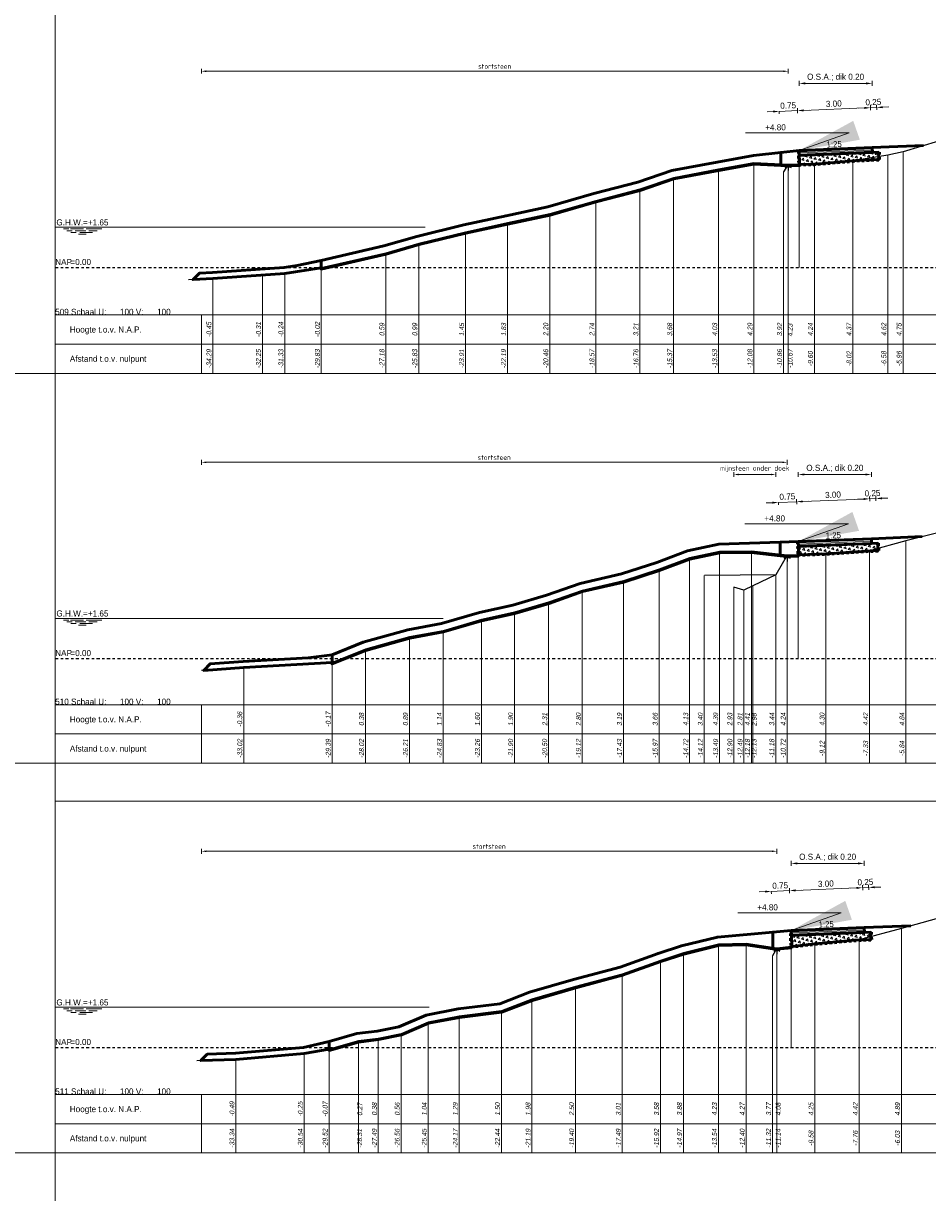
# Model space of a CAD drawing. Header units: metres. Extents: x 1155 to 1506, y 1546 to 1980.
# Tile 16 of 27: x 1250 to 1288, y 1819 to 1867. Entities that reach past the tile are written whole.
import ezdxf
from ezdxf.enums import TextEntityAlignment as Align

# ---------------------------------------------------------------- set-up
doc = ezdxf.new("R2010")
doc.units = ezdxf.units.M
doc.header["$LTSCALE"] = 0.1
doc.linetypes.add('geotextiel', pattern=[0.2, -0.1, 0.1])
doc.linetypes.add('NAP', pattern=[20, 12.5, -2.5, 2.5, -2.5])
doc.layers.add('758', color=7, linetype='Continuous')
doc.layers.add('BS-STORTSTEEN', color=6, linetype='Continuous')
for name, color, linetype, lineweight in [('DP-BS-Maatvoering', 2, 'Continuous', 0), ('DP-BS-Matenbalk_verlenglijnen', 253, 'Continuous', 0), ('DP-BS-profiel', 2, 'Continuous', 25), ('DP-Matenbalk', 1, 'Continuous', 18), ('DP-Matenbalk_bestaandehoogten', 6, 'Continuous', 25), ('DP-Matenbalk_teksten', 7, 'Continuous', 25), ('DP-NAP-lijn', 6, 'NAP', 25), ('DP-NW-arcering_asfalt', 1, 'Continuous', 18), ('DP-NW-arcering_funderingslaag', 211, 'Continuous', 13), ('DP-NW-geotextiel', 3, 'geotextiel', 35), ('DP-NW-Maatvoering', 7, 'Continuous', 35), ('DP-NW-Matenbalk_verlenglijnen', 135, 'Continuous', 0), ('DP-NW-profiel', 4, 'Continuous', 50), ('DP-waterlijn', 1, 'Continuous', 13), ('DP-Waterlijn_tekst', 7, 'Continuous', 35), ('maatvoering-leadr', 7, 'Continuous', 30), ('maatvoering-lin', 7, 'Continuous', 20), ('TL-2.5mm Tekst', 7, 'Continuous', 25)]:
    doc.layers.add(name, color=color, linetype=linetype, lineweight=lineweight)
doc.styles.add('bestomschr', font='isocp.shx', dxfattribs={"width": 0.96})
doc.styles.add('dp-besthgt', font='StagCAD.ttf', dxfattribs={"oblique": 10, "height": 0.2})
doc.styles.add('GM25mm', font='StagCAD.ttf', dxfattribs={"width": 0.96, "height": 2.5})
doc.styles.add('StagCAD', font='StagCAD.ttf')
doc.dimstyles.new('best-maatv', dxfattribs={"dimscale": 0.1, "dimtxt": 2, "dimasz": 2, "dimexe": 1, "dimexo": 0, "dimgap": 1, "dimtad": 1, "dimrnd": 0.001, "dimzin": 1, "dimdsep": 46, "dimtxsty": 'bestomschr', "dimcen": 0.09, "dimclrd": 212, "dimclre": 212, "dimclrt": 2, "dimazin": 0, "dimtfac": 1, "dimtix": 1, "dimtmove": 0, "dimatfit": 3, "dimfxl": 1, "dimfxlon": 1, "dimtvp": 0.83, "dimtolj": 1, "dimtzin": 0, "dimlwd": 9, "dimlwe": 9, "dimarcsym": 0})
doc.dimstyles.new('GM-maatvoering', dxfattribs={"dimtxt": 2.5, "dimasz": 2.5, "dimexe": 1, "dimexo": 0, "dimgap": 1, "dimtad": 1, "dimrnd": 0.001, "dimzin": 1, "dimdsep": 46, "dimtxsty": 'StagCAD', "dimcen": 0.09, "dimclrd": 1, "dimclre": 1, "dimclrt": 7, "dimazin": 0, "dimtfac": 1, "dimtix": 1, "dimtmove": 0, "dimatfit": 3, "dimfxl": 1, "dimfxlon": 1, "dimtvp": 0.83, "dimtolj": 1, "dimtzin": 0, "dimlwd": 15, "dimlwe": 15, "dimarcsym": 0})

# ---------------------------------------------------------------- blocks, each defined once
blk = doc.blocks.new('83')
at = {"layer": '758'}
for points in [[(-0.156, 0), (-0.078, -0.039)], [(-0.078, -0.039), (0, 0)], [(0, 0), (0.078, -0.039)], [(0, 0), (0, -0.312)], [(0.078, -0.039), (0.156, 0)], [(-0.156, -0.156), (-0.078, -0.117)], [(0, -0.156), (-0.078, -0.117)], [(0.078, -0.117), (0, -0.156)], [(0.078, -0.117), (0.156, -0.156)]]:
    blk.add_lwpolyline(points, dxfattribs=at)
blk = doc.blocks.new('*D74')
at = {"layer": 'Defpoints', "color": 0, "transparency": 16777216}
for p in [(1281.419, 1832.536), (1281.419, 1828.563), (1257.8, 1823.944)]:
    blk.add_point(p, dxfattribs=at)
at = {"layer": 'DP-BS-Maatvoering', "color": 212, "lineweight": 9, "transparency": 16777216}
for p, q in [((1257.8, 1832.436), (1257.8, 1832.636)), ((1258, 1832.536), (1281.219, 1832.536)), ((1281.419, 1832.436), (1281.419, 1832.636))]:
    blk.add_line(p, q, dxfattribs=at)
at = {"layer": 'DP-BS-Maatvoering', "color": 212, "transparency": 16777216}
for points in [[(1258, 1832.569), (1258, 1832.502), (1257.8, 1832.536)], [(1281.219, 1832.569), (1281.219, 1832.502), (1281.419, 1832.536)]]:
    blk.add_solid(points, dxfattribs=at)
at = {"layer": 'DP-BS-Maatvoering', "color": 2, "transparency": 16777216, "insert": (1269.609, 1832.736), "char_height": 0.2, "attachment_point": 5, "style": 'bestomschr'}
blk.add_mtext('\\A1;stortsteen', dxfattribs=at)
blk = doc.blocks.new('*D72')
at = {"layer": 'Defpoints', "color": 0, "transparency": 16777216}
for p in [(1281.837, 1848.501), (1281.837, 1844.685), (1257.8, 1839.953)]:
    blk.add_point(p, dxfattribs=at)
at = {"layer": 'DP-BS-Maatvoering', "color": 212, "lineweight": 9, "transparency": 16777216}
for p, q in [((1257.8, 1848.401), (1257.8, 1848.601)), ((1258, 1848.501), (1281.637, 1848.501)), ((1281.837, 1848.401), (1281.837, 1848.601))]:
    blk.add_line(p, q, dxfattribs=at)
at = {"layer": 'DP-BS-Maatvoering', "color": 212, "transparency": 16777216}
for points in [[(1258, 1848.534), (1258, 1848.467), (1257.8, 1848.501)], [(1281.637, 1848.534), (1281.637, 1848.467), (1281.837, 1848.501)]]:
    blk.add_solid(points, dxfattribs=at)
at = {"layer": 'DP-BS-Maatvoering', "color": 2, "transparency": 16777216, "insert": (1269.818, 1848.701), "char_height": 0.2, "attachment_point": 5, "style": 'bestomschr'}
blk.add_mtext('\\A1;stortsteen', dxfattribs=at)
blk = doc.blocks.new('*D71')
at = {"layer": 'Defpoints', "color": 0, "transparency": 16777216}
for p in [(1281.371, 1848.001), (1281.371, 1843.947), (1279.65, 1843.38)]:
    blk.add_point(p, dxfattribs=at)
at = {"layer": 'DP-BS-Maatvoering', "color": 212, "lineweight": 9, "transparency": 16777216}
for p, q in [((1279.65, 1847.901), (1279.65, 1848.101)), ((1279.85, 1848.001), (1281.171, 1848.001)), ((1281.371, 1847.901), (1281.371, 1848.101))]:
    blk.add_line(p, q, dxfattribs=at)
at = {"layer": 'DP-BS-Maatvoering', "color": 212, "transparency": 16777216}
for points in [[(1279.85, 1848.034), (1279.85, 1847.967), (1279.65, 1848.001)], [(1281.171, 1848.034), (1281.171, 1847.967), (1281.371, 1848.001)]]:
    blk.add_solid(points, dxfattribs=at)
at = {"layer": 'DP-BS-Maatvoering', "color": 2, "transparency": 16777216, "insert": (1280.51, 1848.23), "char_height": 0.2, "attachment_point": 5, "style": 'bestomschr'}
blk.add_mtext('\\A1;mijnsteen onder doek', dxfattribs=at)
blk = doc.blocks.new('*D69')
at = {"layer": 'Defpoints', "color": 0, "transparency": 16777216}
for p in [(1281.879, 1864.554), (1281.879, 1860.725), (1257.8, 1856.019)]:
    blk.add_point(p, dxfattribs=at)
at = {"layer": 'DP-BS-Maatvoering', "color": 212, "lineweight": 9, "transparency": 16777216}
for p, q in [((1257.8, 1864.454), (1257.8, 1864.654)), ((1281.879, 1864.454), (1281.879, 1864.654)), ((1258, 1864.554), (1281.679, 1864.554))]:
    blk.add_line(p, q, dxfattribs=at)
at = {"layer": 'DP-BS-Maatvoering', "color": 212, "transparency": 16777216}
for points in [[(1258, 1864.587), (1258, 1864.52), (1257.8, 1864.554)], [(1281.679, 1864.587), (1281.679, 1864.52), (1281.879, 1864.554)]]:
    blk.add_solid(points, dxfattribs=at)
at = {"layer": 'DP-BS-Maatvoering', "color": 2, "transparency": 16777216, "insert": (1269.839, 1864.754), "char_height": 0.2, "attachment_point": 5, "style": 'bestomschr'}
blk.add_mtext('\\A1;stortsteen', dxfattribs=at)
blk = doc.blocks.new('*D52')
at = {"layer": 'Defpoints', "color": 0, "transparency": 16777216}
for p in [(2.932, 6.557), (0, 4.8), (2.998, 4.92)]:
    blk.add_point(p, dxfattribs=at)
at = {"layer": 'maatvoering-lin', "color": 1, "lineweight": 15, "transparency": 16777216}
for p, q in [((-0.061, 6.337), (-0.069, 6.537)), ((0.184, 6.447), (2.682, 6.547)), ((2.936, 6.457), (2.928, 6.657))]:
    blk.add_line(p, q, dxfattribs=at)
at = {"layer": 'maatvoering-lin', "color": 1, "transparency": 16777216}
for points in [[(0.183, 6.489), (0.186, 6.406), (-0.065, 6.437)], [(2.681, 6.589), (2.684, 6.506), (2.932, 6.557)]]:
    blk.add_solid(points, dxfattribs=at)
at = {"layer": 'maatvoering-lin', "color": 7, "transparency": 16777216, "insert": (1.424, 6.722), "char_height": 0.25, "attachment_point": 5, "rotation": 2.2906, "style": 'StagCAD'}
blk.add_mtext('\\A1;3.00', dxfattribs=at)
blk = doc.blocks.new('*D53')
at = {"layer": 'Defpoints', "color": 0, "transparency": 16777216}
for p in [(3.182, 6.567), (3.006, 4.72), (3.255, 4.73)]:
    blk.add_point(p, dxfattribs=at)
at = {"layer": 'maatvoering-lin', "color": 1, "lineweight": 15, "transparency": 16777216}
for p, q in [((2.682, 6.547), (2.433, 6.537)), ((2.936, 6.457), (2.928, 6.657)), ((2.932, 6.557), (3.182, 6.567)), ((3.186, 6.467), (3.178, 6.667)), ((3.432, 6.577), (3.682, 6.587))]:
    blk.add_line(p, q, dxfattribs=at)
at = {"layer": 'maatvoering-lin', "color": 1, "transparency": 16777216}
for points in [[(2.681, 6.589), (2.684, 6.506), (2.932, 6.557)], [(3.43, 6.619), (3.433, 6.536), (3.182, 6.567)]]:
    blk.add_solid(points, dxfattribs=at)
at = {"layer": 'maatvoering-lin', "color": 7, "transparency": 16777216, "insert": (3.048, 6.787), "char_height": 0.25, "attachment_point": 5, "rotation": 2.2906, "style": 'StagCAD'}
blk.add_mtext('\\A1;0.25', dxfattribs=at)
blk = doc.blocks.new('*D54')
at = {"layer": 'Defpoints', "color": 0, "transparency": 16777216}
for p in [(2.998, 7.555), (0, 4.8), (2.998, 4.92)]:
    blk.add_point(p, dxfattribs=at)
at = {"layer": 'DP-NW-Maatvoering', "color": 1, "lineweight": 15, "transparency": 16777216}
for p, q in [((0, 7.455), (0, 7.655)), ((0.25, 7.555), (2.748, 7.555)), ((2.998, 7.455), (2.998, 7.655))]:
    blk.add_line(p, q, dxfattribs=at)
at = {"layer": 'DP-NW-Maatvoering', "color": 1, "transparency": 16777216}
for points in [[(0.25, 7.597), (0.25, 7.513), (0, 7.555)], [(2.748, 7.597), (2.748, 7.513), (2.998, 7.555)]]:
    blk.add_solid(points, dxfattribs=at)
at = {"layer": 'DP-NW-Maatvoering', "color": 7, "transparency": 16777216, "insert": (1.499, 7.805), "char_height": 0.25, "attachment_point": 5, "style": 'StagCAD'}
blk.add_mtext('\\A1;O.S.A.; dik 0.20 ', dxfattribs=at)
blk = doc.blocks.new('*D55')
at = {"layer": 'Defpoints', "color": 0, "transparency": 16777216}
for p in [(-0.815, 6.407), (-0.065, 6.437), (-0.065, 6.437)]:
    blk.add_point(p, dxfattribs=at)
at = {"layer": 'maatvoering-lin', "color": 1, "lineweight": 15, "transparency": 16777216}
for p, q in [((-1.065, 6.397), (-1.314, 6.387)), ((-0.815, 6.407), (-0.065, 6.437)), ((-0.815, 6.407), (-0.811, 6.308)), ((-0.065, 6.437), (-0.061, 6.337)), ((0.184, 6.447), (0.434, 6.457))]:
    blk.add_line(p, q, dxfattribs=at)
at = {"layer": 'maatvoering-lin', "color": 1, "transparency": 16777216}
for points in [[(-1.066, 6.439), (-1.063, 6.356), (-0.815, 6.407)], [(0.183, 6.489), (0.186, 6.406), (-0.065, 6.437)]]:
    blk.add_solid(points, dxfattribs=at)
at = {"layer": 'maatvoering-lin', "color": 7, "transparency": 16777216, "insert": (-0.449, 6.647), "char_height": 0.25, "attachment_point": 5, "rotation": 2.2906, "style": 'StagCAD'}
blk.add_mtext('\\A1;0.75', dxfattribs=at)
blk = doc.blocks.new('*U37')
at = {"layer": 'DP-NAP-lijn'}
blk.add_line((0, 0), (517.04, 0), dxfattribs=at)
at = {"layer": 'DP-waterlijn'}
for p, q in [((0, 16.5), (151.85, 16.5)), ((3.38, 15.8), (5.63, 15.8)), ((4.71, 15.1), (6.95, 15.1)), ((6.33, 15.8), (11.56, 15.8)), ((8.57, 14.4), (6.38, 14.4)), ((8.25, 15.1), (12.51, 15.1)), ((15.31, 14.4), (10.04, 14.4)), ((12.73, 15.8), (19.08, 15.8)), ((13.84, 15.1), (17.21, 15.1)), ((9.6, 13.7), (12.74, 13.7))]:
    blk.add_line(p, q, dxfattribs=at)
at = {"layer": 'DP-NAP-lijn', "style": 'StagCAD'}
blk.add_text('NAP', height=2.5, dxfattribs=at).set_placement((0, 1))
blk.add_attdef('NAPLIJN', (6.25, 1), '', height=2.5, dxfattribs=at)
at = {"layer": 'DP-Waterlijn_tekst', "style": 'StagCAD'}
blk.add_attdef('WP', text='', height=2.5, dxfattribs=at).set_placement((11.17, 16.5), align=Align.BOTTOM_CENTER)
blk = doc.blocks.new('*U36')
at = {"layer": 'DP-NAP-lijn'}
blk.add_line((0, 0), (515.42, 0), dxfattribs=at)
at = {"layer": 'DP-waterlijn'}
for p, q in [((0, 16.5), (159.25, 16.5)), ((3.38, 15.8), (5.63, 15.8)), ((4.71, 15.1), (6.95, 15.1)), ((6.33, 15.8), (11.56, 15.8)), ((8.57, 14.4), (6.38, 14.4)), ((8.25, 15.1), (12.51, 15.1)), ((15.31, 14.4), (10.04, 14.4)), ((12.73, 15.8), (19.08, 15.8)), ((13.84, 15.1), (17.21, 15.1)), ((9.6, 13.7), (12.74, 13.7))]:
    blk.add_line(p, q, dxfattribs=at)
at = {"layer": 'DP-NAP-lijn', "style": 'StagCAD'}
blk.add_text('NAP', height=2.5, dxfattribs=at).set_placement((0, 1))
blk.add_attdef('NAPLIJN', (6.25, 1), '', height=2.5, dxfattribs=at)
at = {"layer": 'DP-Waterlijn_tekst', "style": 'StagCAD'}
blk.add_attdef('WP', text='', height=2.5, dxfattribs=at).set_placement((11.17, 16.5), align=Align.BOTTOM_CENTER)
blk = doc.blocks.new('*U35')
at = {"layer": 'DP-NAP-lijn'}
blk.add_line((0, 0), (513.74, 0), dxfattribs=at)
at = {"layer": 'DP-waterlijn'}
for p, q in [((0, 16.5), (153.5, 16.5)), ((3.38, 15.8), (5.63, 15.8)), ((4.71, 15.1), (6.95, 15.1)), ((6.33, 15.8), (11.56, 15.8)), ((8.57, 14.4), (6.38, 14.4)), ((8.25, 15.1), (12.51, 15.1)), ((15.31, 14.4), (10.04, 14.4)), ((12.73, 15.8), (19.08, 15.8)), ((13.84, 15.1), (17.21, 15.1)), ((9.6, 13.7), (12.74, 13.7))]:
    blk.add_line(p, q, dxfattribs=at)
at = {"layer": 'DP-NAP-lijn', "style": 'StagCAD'}
blk.add_text('NAP', height=2.5, dxfattribs=at).set_placement((0, 1))
blk.add_attdef('NAPLIJN', (6.25, 1), '', height=2.5, dxfattribs=at)
at = {"layer": 'DP-Waterlijn_tekst', "style": 'StagCAD'}
blk.add_attdef('WP', text='', height=2.5, dxfattribs=at).set_placement((11.17, 16.5), align=Align.BOTTOM_CENTER)
blk = doc.blocks.new('dwp2')
at = {"layer": 'DP-NW-arcering_asfalt'}
for points in [[(0.002, 4.75), (3.002, 4.87)], [(0.004, 4.7), (3.004, 4.82)], [(0.006, 4.65), (3.006, 4.77)]]:
    blk.add_lwpolyline(points, dxfattribs=at)
at = {"layer": 'DP-NW-Matenbalk_verlenglijnen'}
blk.add_line((0, 4.8), (0, 0), dxfattribs=at)
at = {"layer": 'DP-NW-profiel'}
blk.add_lwpolyline([(3.008, 4.72), (3, 4.92), (0, 4.8), (0.008, 4.6)], close=True, dxfattribs=at)
at = {"layer": 'maatvoering-leadr', "color": 7, "insert": (-0.544, 5.624), "char_height": 0.25, "attachment_point": 9, "style": 'StagCAD'}
blk.add_mtext('\\A1;+4.80', dxfattribs=at)
at = {"layer": 'TL-2.5mm Tekst', "style": 'GM25mm', "width": 0.96}
blk.add_text('1:25', height=0.25, rotation=2.2906, dxfattribs=at).set_placement((1.446, 4.858), align=Align.BOTTOM_CENTER)
at = {"layer": 'DP-NW-Maatvoering'}
dim = blk.add_linear_dim(base=(2.998, 7.555), p1=(0, 4.8), p2=(2.998, 4.92), text='O.S.A.; dik 0.20 ', dimstyle='GM-maatvoering', dxfattribs=at)
dim.commit()
dim.dimension.update_dxf_attribs({"geometry": '*D54', "text_midpoint": (1.499, 7.805)})
at = {"layer": 'maatvoering-lin'}
for p1, p2, distance, picture, middle in [((-0.815, 6.407), (-0.065, 6.437), 0, '*D55', (-0.449, 6.647)), ((0, 4.8), (2.998, 4.92), 1.639, '*D52', (1.424, 6.722))]:
    dim = blk.add_aligned_dim(p1=p1, p2=p2, distance=distance, dimstyle='GM-maatvoering', dxfattribs=at)
    dim.commit()
    dim.dimension.update_dxf_attribs({"geometry": picture, "text_midpoint": middle})
dim = blk.add_aligned_dim(p1=(3.006, 4.72), p2=(3.255, 4.73), distance=1.839, dimstyle='GM-maatvoering', override={"dimtad": 3}, dxfattribs=at)
dim.commit()
dim.dimension.update_dxf_attribs({"geometry": '*D53', "text_midpoint": (3.048, 6.787)})
at = {"layer": 'maatvoering-leadr', "annotation_type": 0, "has_hookline": 1, "hookline_direction": 1, "text_width": 0.75}
blk.add_leader([(0, 4.8), (2.056, 5.524), (-0.444, 5.524)], dimstyle='GM-maatvoering', override={"dimscale": 0, "dimgap": 1, "dimtad": 1}, dxfattribs=at)

msp = doc.modelspace()

# ---------------------------------------------------------------- hatches: boundary and pattern name
at = {"layer": 'DP-NW-arcering_funderingslaag'}
h = msp.add_hatch(dxfattribs=at)
h.set_pattern_fill('TRIANG', color=256, scale=0.02, angle=45)
h.set_pattern_definition([(105, (-7.44067, 0), (-0.18400887, 0.049305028), [0.09525, -0.09525]), (165, (-7.44067, 0), (-0.134703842, -0.134703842), [0.09525, -0.09525]), (45, (-7.53267, 0.02465), (-0.049305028, 0.18400887), [0.09525, -0.09525])])
h.paths.add_polyline_path([(1284.537, 1860.87), (1282.955, 1860.741), (1282.352, 1860.732), (1282.337, 1861.099), (1285.335, 1861.219), (1285.587, 1861.229), (1285.599, 1860.929), (1284.667, 1860.892)])
h = msp.add_hatch(dxfattribs=at)
h.set_pattern_fill('TRIANG', color=256, scale=0.02, angle=45)
h.set_pattern_definition([(105, (-6.56854, 0), (-0.18400887, 0.049305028), [0.09525, -0.09525]), (165, (-6.56854, 0), (-0.134703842, -0.134703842), [0.09525, -0.09525]), (45, (-6.66054, 0.02465), (-0.049305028, 0.18400887), [0.09525, -0.09525])])
h.paths.add_polyline_path([(1283.432, 1844.747), (1282.318, 1844.703), (1282.304, 1845.046), (1285.302, 1845.166), (1285.554, 1845.176), (1285.566, 1844.876), (1285.094, 1844.857)])
h = msp.add_hatch(dxfattribs=at)
h.set_pattern_fill('TRIANG', color=256, scale=0.02, angle=45)
h.set_pattern_definition([(105, (-12.0969, 0), (-0.18400887, 0.049305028), [0.09525, -0.09525]), (165, (-12.0969, 0), (-0.134703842, -0.134703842), [0.09525, -0.09525]), (45, (-12.1889, 0.02465), (-0.049305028, 0.18400887), [0.09525, -0.09525])])
h.paths.add_polyline_path([(1284.607, 1828.884), (1282.979, 1828.729), (1282.029, 1828.627), (1282.011, 1829.081), (1285.008, 1829.201), (1285.261, 1829.211), (1285.273, 1828.911)])

# ---------------------------------------------------------------- linework, layer by layer
at = {"layer": 'BS-STORTSTEEN'}
for points in [[(1281.879, 1860.725), (1280.473, 1860.794), (1279.027, 1860.527), (1277.181, 1860.183), (1275.793, 1859.712), (1273.988, 1859.24), (1272.096, 1858.701), (1270.365, 1858.329), (1268.641, 1857.953), (1266.719, 1857.486), (1265.369, 1857.091), (1262.721, 1856.477), (1261.223, 1856.255), (1258.269, 1856.047), (1257.271, 1855.987)], [(1281.837, 1844.685), (1280.371, 1844.853), (1279.066, 1844.836), (1277.837, 1844.575), (1276.583, 1844.109), (1275.12, 1843.632), (1273.431, 1843.243), (1272.051, 1842.76), (1270.651, 1842.348), (1269.289, 1842.047), (1267.725, 1841.589), (1266.34, 1841.332), (1264.532, 1840.83), (1263.164, 1840.277), (1259.535, 1840.082), (1257.8, 1839.953)], [(1281.371, 1843.885), (1280.427, 1843.43), (1280.065, 1843.252), (1279.65, 1843.38)], [(1281.419, 1828.563), (1280.155, 1828.751), (1279.017, 1828.715), (1277.581, 1828.366), (1276.637, 1828.057), (1275.07, 1827.495), (1273.155, 1826.979), (1271.366, 1826.464), (1270.115, 1825.985), (1268.382, 1825.768), (1267.108, 1825.524), (1265.998, 1825.046), (1265.061, 1824.856), (1264.243, 1824.754), (1263.037, 1824.412), (1262.019, 1824.229), (1259.215, 1823.994), (1257.616, 1823.938)]]:
    msp.add_lwpolyline(points, dxfattribs=at)
msp.add_point((1260.303, 1856.19), dxfattribs=at)
at = {"layer": 'Defpoints', "color": 143, "lineweight": 0, "ltscale": 5, "flags": 128}
for points in [[(1251.8, 1898.59), (1307.5, 1898.59), (1307.5, 1834.591), (1251.8, 1834.591)], [(1251.8, 1834.591), (1307.5, 1834.591), (1307.5, 1754.591), (1251.8, 1754.591)]]:
    msp.add_lwpolyline(points, close=True, dxfattribs=at)
at = {"layer": 'Defpoints', "color": 250, "lineweight": 0}
for points in [[(1339.966, 1852.151), (1208.8, 1852.151)], [(1339.966, 1836.151), (1208.8, 1836.151)], [(1339.966, 1820.151), (1208.8, 1820.151)]]:
    msp.add_lwpolyline(points, dxfattribs=at)
at = {"layer": 'DP-BS-Matenbalk_verlenglijnen'}
for points in [[(1286.595, 1861.252), (1286.595, 1852.151)], [(1280.473, 1860.794), (1280.473, 1852.151)], [(1284.537, 1860.87), (1284.537, 1852.151)], [(1285.97, 1861.114), (1285.97, 1852.151)], [(1279.027, 1860.527), (1279.027, 1852.151)], [(1281.69, 1860.422), (1281.69, 1852.151)], [(1281.879, 1860.725), (1281.879, 1852.151)], [(1282.955, 1860.741), (1282.955, 1852.151)], [(1277.181, 1860.183), (1277.181, 1852.151)], [(1275.793, 1859.712), (1275.793, 1852.151)], [(1273.988, 1859.24), (1273.988, 1852.151)], [(1272.096, 1858.701), (1272.096, 1852.151)], [(1268.641, 1857.953), (1268.641, 1852.151)], [(1270.365, 1858.329), (1270.365, 1852.151)], [(1266.719, 1857.486), (1266.719, 1852.151)], [(1265.369, 1857.091), (1265.369, 1852.151)], [(1262.721, 1856.477), (1262.721, 1852.151)], [(1258.269, 1856.047), (1258.269, 1852.151)], [(1260.303, 1856.19), (1260.303, 1852.151)], [(1261.223, 1856.255), (1261.223, 1852.151)], [(1286.71, 1845.282), (1286.71, 1836.151)], [(1277.837, 1844.575), (1277.837, 1836.151)], [(1279.066, 1844.836), (1279.066, 1836.151)], [(1280.371, 1844.853), (1280.371, 1836.151)], [(1281.837, 1844.685), (1281.837, 1836.151)], [(1283.432, 1844.747), (1283.432, 1836.151)], [(1285.222, 1844.866), (1285.222, 1836.151)], [(1276.583, 1844.109), (1276.583, 1836.151)], [(1275.12, 1843.632), (1275.12, 1836.151)], [(1278.435, 1843.848), (1278.435, 1836.151)], [(1281.371, 1843.885), (1281.371, 1836.151)], [(1273.431, 1843.243), (1273.431, 1836.151)], [(1279.65, 1843.38), (1279.65, 1836.151)], [(1280.065, 1843.252), (1280.065, 1836.151)], [(1280.427, 1843.43), (1280.427, 1836.151)], [(1272.051, 1842.76), (1272.051, 1836.151)], [(1269.289, 1842.047), (1269.289, 1836.151)], [(1270.651, 1842.348), (1270.651, 1836.151)], [(1267.725, 1841.589), (1267.725, 1836.151)], [(1266.34, 1841.332), (1266.34, 1836.151)], [(1264.532, 1840.83), (1264.532, 1836.151)], [(1263.164, 1840.277), (1263.164, 1836.151)], [(1259.535, 1840.082), (1259.535, 1836.151)], [(1286.528, 1829.368), (1286.528, 1820.151)], [(1279.017, 1828.715), (1279.017, 1820.151)], [(1280.155, 1828.751), (1280.155, 1820.151)], [(1282.979, 1828.729), (1282.979, 1820.151)], [(1284.798, 1828.903), (1284.798, 1820.151)], [(1277.581, 1828.366), (1277.581, 1820.151)], [(1281.237, 1828.247), (1281.237, 1820.151)], [(1281.419, 1828.563), (1281.419, 1820.151)], [(1276.637, 1828.057), (1276.637, 1820.151)], [(1275.07, 1827.495), (1275.07, 1820.151)], [(1273.155, 1826.979), (1273.155, 1820.151)], [(1271.366, 1826.464), (1271.366, 1820.151)], [(1268.382, 1825.768), (1268.382, 1820.151)], [(1270.115, 1825.985), (1270.115, 1820.151)], [(1267.108, 1825.524), (1267.108, 1820.151)], [(1264.243, 1824.754), (1264.243, 1820.151)], [(1265.061, 1824.856), (1265.061, 1820.151)], [(1265.998, 1825.046), (1265.998, 1820.151)], [(1263.037, 1824.412), (1263.037, 1820.151)], [(1259.215, 1823.994), (1259.215, 1820.151)], [(1262.019, 1824.229), (1262.019, 1820.151)]]:
    msp.add_lwpolyline(points, dxfattribs=at)
at = {"layer": 'DP-BS-profiel'}
for points in [[(1303.504, 1862.375), (1302.006, 1862.977), (1301.102, 1863.089), (1299.427, 1863.137), (1297.775, 1863.138), (1295.931, 1863.124), (1293.993, 1863.066), (1292.267, 1862.854), (1291.438, 1862.66), (1289.72, 1862.166), (1288.044, 1861.688), (1286.595, 1861.252), (1285.97, 1861.114), (1284.537, 1860.87), (1282.955, 1860.741), (1281.879, 1860.725), (1281.69, 1860.422)], [(1303.342, 1846.35), (1301.761, 1847.057), (1299.758, 1847.08), (1297.727, 1847.047), (1295.358, 1846.997), (1293.52, 1847.016), (1292.437, 1846.885), (1291.718, 1846.718), (1290.135, 1846.259), (1288.404, 1845.708), (1286.71, 1845.282), (1285.222, 1844.866), (1283.432, 1844.747), (1281.837, 1844.685), (1281.371, 1843.885)], [(1281.371, 1843.885), (1278.453, 1843.848)], [(1303.174, 1830.348), (1301.854, 1830.899), (1300.371, 1831.095), (1299.689, 1831.116), (1297.413, 1831.125), (1295.159, 1831.11), (1292.237, 1831.02), (1290.316, 1830.505), (1288.538, 1829.932), (1286.528, 1829.368), (1284.798, 1828.903), (1282.979, 1828.729), (1281.419, 1828.563), (1281.237, 1828.247)]]:
    msp.add_lwpolyline(points, dxfattribs=at)
at = {"layer": 'DP-Matenbalk'}
for points in [[(1257.8, 1852.151), (1251.8, 1852.151), (1251.8, 1854.551), (1257.8, 1854.551)], [(1257.8, 1854.551), (1303.504, 1854.551)], [(1257.8, 1854.551), (1257.8, 1852.151)], [(1251.8, 1853.351), (1257.8, 1853.351)], [(1257.8, 1853.351), (1303.504, 1853.351)], [(1303.504, 1852.151), (1257.8, 1852.151)], [(1257.8, 1836.151), (1251.8, 1836.151), (1251.8, 1838.551), (1257.8, 1838.551)], [(1257.8, 1838.551), (1303.342, 1838.551)], [(1257.8, 1838.551), (1257.8, 1836.151)], [(1251.8, 1837.351), (1257.8, 1837.351)], [(1257.8, 1837.351), (1303.342, 1837.351)], [(1303.342, 1836.151), (1257.8, 1836.151)], [(1257.8, 1820.151), (1251.8, 1820.151), (1251.8, 1822.551), (1257.8, 1822.551)], [(1257.8, 1822.551), (1303.174, 1822.551)], [(1257.8, 1822.551), (1257.8, 1820.151)], [(1251.8, 1821.351), (1257.8, 1821.351)], [(1257.8, 1821.351), (1303.174, 1821.351)], [(1303.174, 1820.151), (1257.8, 1820.151)]]:
    msp.add_lwpolyline(points, dxfattribs=at)
at = {"layer": 'DP-NW-geotextiel', "ltscale": 10, "flags": 128}
for points in [[(1285.637, 1861.231), (1285.651, 1860.881), (1284.672, 1860.842), (1284.544, 1860.82), (1282.957, 1860.691), (1282.304, 1860.681), (1282.28, 1861.293)], [(1285.604, 1845.178), (1285.618, 1844.828), (1285.097, 1844.807), (1283.435, 1844.697), (1282.27, 1844.651), (1282.246, 1845.244)], [(1285.311, 1829.213), (1285.325, 1828.863), (1284.611, 1828.834), (1282.984, 1828.679), (1281.981, 1828.572), (1281.953, 1829.276)]]:
    msp.add_lwpolyline(points, dxfattribs=at)
at = {"layer": 'DP-NW-profiel'}
for points in [[(1281.585, 1860.689), (1281.873, 1860.675), (1282.354, 1860.682), (1282.337, 1861.099), (1282.329, 1861.299), (1281.585, 1861.218), (1281.585, 1860.689)], [(1284.537, 1860.87), (1282.955, 1860.741), (1282.352, 1860.732), (1282.337, 1861.099), (1285.335, 1861.219), (1285.587, 1861.229), (1285.599, 1860.929), (1284.667, 1860.892)], [(1262.721, 1856.784), (1261.727, 1856.582), (1261.196, 1856.503), (1258.253, 1856.296), (1257.726, 1856.265), (1257.459, 1855.998), (1258.269, 1856.047), (1261.223, 1856.255), (1262.721, 1856.477)], [(1282.32, 1844.655), (1282.304, 1845.046), (1282.296, 1845.246), (1281.552, 1845.22), (1281.552, 1844.667), (1281.824, 1844.636)], [(1283.432, 1844.747), (1282.318, 1844.703), (1282.304, 1845.046), (1285.302, 1845.166), (1285.554, 1845.176), (1285.566, 1844.876), (1285.094, 1844.857)], [(1263.164, 1840.6), (1262.184, 1840.474), (1259.519, 1840.331), (1258.164, 1840.23), (1257.893, 1839.959), (1259.535, 1840.082), (1263.164, 1840.277)], [(1282.031, 1828.577), (1282.011, 1829.081), (1282.003, 1829.281), (1281.258, 1829.215), (1281.258, 1828.536), (1281.414, 1828.513)], [(1284.607, 1828.884), (1282.979, 1828.729), (1282.029, 1828.627), (1282.011, 1829.081), (1285.008, 1829.201), (1285.261, 1829.211), (1285.273, 1828.911)], [(1263.037, 1824.723), (1261.987, 1824.477), (1259.201, 1824.243), (1258.041, 1824.203), (1257.782, 1823.944), (1259.215, 1823.994), (1262.019, 1824.229), (1263.037, 1824.412)]]:
    msp.add_lwpolyline(points, close=True, dxfattribs=at)
for points in [[(1287.429, 1861.503), (1285.329, 1861.419)], [(1281.585, 1861.218), (1280.453, 1861.095), (1278.973, 1860.821), (1277.105, 1860.473), (1275.707, 1859.999), (1273.909, 1859.529), (1272.023, 1858.992), (1270.302, 1858.622), (1268.573, 1858.245), (1266.642, 1857.775), (1265.293, 1857.381), (1262.721, 1856.784), (1262.721, 1856.425), (1265.382, 1857.042), (1266.732, 1857.437), (1268.652, 1857.904), (1270.376, 1858.28), (1272.108, 1858.652), (1274.001, 1859.191), (1275.807, 1859.664), (1277.193, 1860.134), (1279.036, 1860.477), (1280.477, 1860.743), (1281.585, 1860.689)], [(1287.375, 1845.449), (1285.296, 1845.366)], [(1281.552, 1845.22), (1279.033, 1845.135), (1277.753, 1844.863), (1276.485, 1844.392), (1275.039, 1843.921), (1273.348, 1843.531), (1271.959, 1843.045), (1270.577, 1842.638), (1269.214, 1842.337), (1267.655, 1841.881), (1266.272, 1841.624), (1264.435, 1841.114), (1263.164, 1840.6), (1263.164, 1840.223), (1264.548, 1840.782), (1266.351, 1841.283), (1267.736, 1841.54), (1269.301, 1841.998), (1270.664, 1842.299), (1272.067, 1842.712), (1273.445, 1843.194), (1275.133, 1843.583), (1276.6, 1844.061), (1277.851, 1844.526), (1279.072, 1844.786), (1280.368, 1844.802), (1281.552, 1844.667)], [(1281.258, 1829.215), (1278.977, 1829.013), (1277.499, 1828.654), (1276.54, 1828.34), (1274.98, 1827.781), (1273.075, 1827.268), (1271.271, 1826.748), (1270.042, 1826.278), (1268.335, 1826.064), (1267.02, 1825.812), (1265.908, 1825.333), (1265.013, 1825.152), (1264.184, 1825.048), (1263.037, 1824.723), (1263.037, 1824.36), (1264.253, 1824.704), (1265.069, 1824.806), (1266.013, 1824.998), (1267.123, 1825.475), (1268.39, 1825.718), (1270.128, 1825.936), (1271.382, 1826.416), (1273.169, 1826.93), (1275.084, 1827.447), (1276.653, 1828.009), (1277.595, 1828.317), (1279.024, 1828.665), (1280.152, 1828.7), (1281.258, 1828.536)], [(1286.918, 1829.477), (1285.003, 1829.401)]]:
    msp.add_lwpolyline(points, dxfattribs=at)

# ---------------------------------------------------------------- block references
at = {"layer": '758', "xscale": 0.8, "yscale": 0.8, "zscale": 0.8}
for p in [(1281.879, 1860.725), (1281.837, 1844.685), (1281.419, 1828.563)]:
    msp.add_blockref('83', p, dxfattribs=at)
at = {"layer": 'DP-NAP-lijn', "xscale": 0.1, "yscale": 0.1, "zscale": 0.1}
for name, p in [('*U37', (1251.8, 1856.499)), ('*U36', (1251.8, 1840.446)), ('*U35', (1251.8, 1824.481))]:
    msp.add_blockref(name, p, dxfattribs=at).add_auto_attribs({'WP': 'G.H.W.=+1.65', 'NAPLIJN': '=0.00'})
at = {"layer": 'DP-NW-profiel'}
for p in [(1282.329, 1856.499), (1282.296, 1840.446), (1282.003, 1824.481)]:
    msp.add_blockref('dwp2', p, dxfattribs=at)

# ---------------------------------------------------------------- texts
at = {"layer": 'DP-Matenbalk_bestaandehoogten', "style": 'dp-besthgt', "oblique": 10}
for s, p in [('-0.45', (1258.269, 1853.951)), ('-0.31', (1260.303, 1853.951)), ('-0.24', (1261.223, 1853.951)), ('-0.02', (1262.721, 1853.951)), ('0.59', (1265.369, 1853.951)), ('0.99', (1266.719, 1853.951)), ('1.45', (1268.641, 1853.951)), ('1.83', (1270.365, 1853.951)), ('2.20', (1272.096, 1853.951)), ('2.74', (1273.988, 1853.951)), ('3.21', (1275.793, 1853.951)), ('3.68', (1277.181, 1853.951)), ('4.03', (1279.027, 1853.951)), ('4.29', (1280.473, 1853.951)), ('3.92', (1281.69, 1853.951)), ('4.23', (1282.121, 1853.926)), ('4.24', (1282.955, 1853.951)), ('4.37', (1284.537, 1853.951)), ('4.62', (1285.97, 1853.951)), ('4.75', (1286.595, 1853.951)), ('-34.29', (1258.269, 1852.751)), ('-32.25', (1260.303, 1852.751)), ('-31.33', (1261.223, 1852.751)), ('-29.83', (1262.721, 1852.751)), ('-27.18', (1265.369, 1852.751)), ('-25.83', (1266.719, 1852.751)), ('-23.91', (1268.641, 1852.751)), ('-22.19', (1270.365, 1852.751)), ('-20.46', (1272.096, 1852.751)), ('-18.57', (1273.988, 1852.751)), ('-16.76', (1275.793, 1852.751)), ('-15.37', (1277.181, 1852.751)), ('-13.53', (1279.027, 1852.751)), ('-12.08', (1280.473, 1852.751)), ('-10.86', (1281.69, 1852.751)), ('-10.67', (1282.121, 1852.759)), ('-9.60', (1282.955, 1852.751)), ('-8.02', (1284.537, 1852.751)), ('-6.58', (1285.97, 1852.751)), ('-5.96', (1286.595, 1852.751)), ('-0.36', (1259.535, 1837.951)), ('-0.17', (1263.164, 1837.951)), ('0.38', (1264.532, 1837.951)), ('0.89', (1266.34, 1837.951)), ('1.14', (1267.725, 1837.951)), ('1.60', (1269.289, 1837.951)), ('1.90', (1270.651, 1837.951)), ('2.31', (1272.051, 1837.951)), ('2.80', (1273.431, 1837.951)), ('3.19', (1275.12, 1837.951)), ('3.66', (1276.583, 1837.951)), ('4.13', (1277.837, 1837.951)), ('3.40', (1278.435, 1837.951)), ('4.39', (1279.066, 1837.951)), ('2.93', (1279.65, 1837.951)), ('2.81', (1280.065, 1837.951)), ('4.41', (1280.371, 1837.951)), ('3.44', (1281.371, 1837.951)), ('4.24', (1281.837, 1837.951)), ('4.30', (1283.432, 1837.951)), ('4.42', (1285.222, 1837.951)), ('4.84', (1286.71, 1837.951)), ('2.98', (1280.645, 1837.937)), ('-33.02', (1259.535, 1836.751)), ('-29.39', (1263.164, 1836.751)), ('-28.02', (1264.532, 1836.751)), ('-26.21', (1266.34, 1836.751)), ('-24.83', (1267.725, 1836.751)), ('-23.26', (1269.289, 1836.751)), ('-21.90', (1270.651, 1836.751)), ('-20.50', (1272.051, 1836.751)), ('-19.12', (1273.431, 1836.751)), ('-17.43', (1275.12, 1836.751)), ('-15.97', (1276.583, 1836.751)), ('-14.72', (1277.837, 1836.751)), ('-14.12', (1278.435, 1836.751)), ('-13.49', (1279.066, 1836.751)), ('-12.90', (1279.65, 1836.751)), ('-12.49', (1280.065, 1836.751)), ('-12.18', (1280.371, 1836.751)), ('-12.13', (1280.64, 1836.751)), ('-11.18', (1281.371, 1836.751)), ('-10.72', (1281.837, 1836.751)), ('-9.12', (1283.432, 1836.751)), ('-7.33', (1285.222, 1836.751)), ('-5.84', (1286.71, 1836.751)), ('-0.49', (1259.215, 1821.951)), ('-0.25', (1262.019, 1821.951)), ('-0.07', (1263.037, 1821.951)), ('0.27', (1264.461, 1821.945)), ('0.38', (1265.061, 1821.951)), ('0.56', (1265.998, 1821.951)), ('1.04', (1267.108, 1821.951)), ('1.29', (1268.382, 1821.951)), ('1.50', (1270.115, 1821.951)), ('1.98', (1271.366, 1821.951)), ('2.50', (1273.155, 1821.951)), ('3.01', (1275.07, 1821.951)), ('3.58', (1276.637, 1821.951)), ('3.88', (1277.581, 1821.951)), ('4.23', (1279.017, 1821.951)), ('4.27', (1280.155, 1821.951)), ('3.77', (1281.237, 1821.951)), ('4.08', (1281.631, 1821.948)), ('4.25', (1282.979, 1821.951)), ('4.42', (1284.798, 1821.951)), ('4.89', (1286.528, 1821.951)), ('-33.34', (1259.215, 1820.751)), ('-30.54', (1262.019, 1820.751)), ('-29.52', (1263.037, 1820.751)), ('-28.31', (1264.455, 1820.75)), ('-27.49', (1265.061, 1820.751)), ('-26.56', (1265.998, 1820.751)), ('-25.45', (1267.108, 1820.751)), ('-24.17', (1268.382, 1820.751)), ('-22.44', (1270.115, 1820.751)), ('-21.19', (1271.366, 1820.751)), ('-19.40', (1273.155, 1820.751)), ('-17.49', (1275.07, 1820.751)), ('-15.92', (1276.637, 1820.751)), ('-14.97', (1277.581, 1820.751)), ('-13.54', (1279.017, 1820.751)), ('-12.40', (1280.155, 1820.751)), ('-11.32', (1281.237, 1820.751)), ('-11.14', (1281.628, 1820.75)), ('-9.58', (1282.979, 1820.751)), ('-7.76', (1284.798, 1820.751)), ('-6.03', (1286.528, 1820.751))]:
    msp.add_text(s, height=0.2, rotation=90, dxfattribs=at).set_placement(p, align=Align.BOTTOM_CENTER)
at = {"layer": 'DP-Matenbalk_teksten', "style": 'StagCAD'}
for s, p in [('509 Schaal U:      100 V:      100', (1251.8, 1854.551)), ('510 Schaal U:      100 V:      100', (1251.8, 1838.551)), ('511 Schaal U:      100 V:      100', (1251.8, 1822.551))]:
    msp.add_text(s, height=0.25, dxfattribs=at).set_placement(p)
for s, p in [('Hoogte t.o.v. N.A.P.', (1252.4, 1853.951)), ('Afstand t.o.v. nulpunt', (1252.4, 1852.751)), ('Hoogte t.o.v. N.A.P.', (1252.4, 1837.951)), ('Afstand t.o.v. nulpunt', (1252.4, 1836.751)), ('Hoogte t.o.v. N.A.P.', (1252.4, 1821.951)), ('Afstand t.o.v. nulpunt', (1252.4, 1820.751))]:
    msp.add_text(s, height=0.25, dxfattribs=at).set_placement(p, align=Align.MIDDLE_LEFT)

# ---------------------------------------------------------------- dimensions: what is measured, and where the dimension line sits
at = {"layer": 'DP-BS-Maatvoering'}
for base, p1, p2, text, picture, middle in [((1281.879, 1864.554), (1257.8, 1856.019), (1281.879, 1860.725), 'stortsteen', '*D69', (1269.839, 1864.554)), ((1281.837, 1848.501), (1257.8, 1839.953), (1281.837, 1844.685), 'stortsteen', '*D72', (1269.818, 1848.501)), ((1281.371, 1848.001), (1279.65, 1843.38), (1281.371, 1843.947), 'mijnsteen onder doek', '*D71', (1280.51, 1848.001)), ((1281.419, 1832.536), (1257.8, 1823.944), (1281.419, 1828.563), 'stortsteen', '*D74', (1269.609, 1832.536))]:
    dim = msp.add_linear_dim(base=base, p1=p1, p2=p2, text=text, dimstyle='best-maatv', dxfattribs=at)
    dim.commit()
    dim.dimension.update_dxf_attribs({"geometry": picture, "text_midpoint": middle, "dimtype": 160})

doc.saveas('drawing.dxf')
